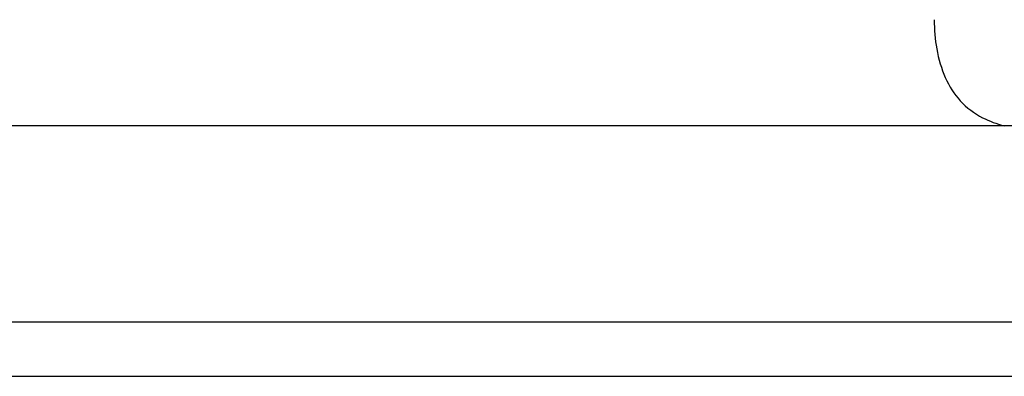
# Model space of a CAD drawing. Header units: millimetres. Extents: x 294 to 528, y 79 to 161.
# Tile 35 of 52: x 471.27 to 484.26, y 93.89 to 98.59. Entities that reach past the tile are written whole.
import ezdxf

# ---------------------------------------------------------------- set-up
doc = ezdxf.new("R2010")
doc.units = ezdxf.units.MM
doc.header["$LTSCALE"] = 0.1
doc.layers.add('2', color=7, linetype='CONTINUOUS')

msp = doc.modelspace()

# ---------------------------------------------------------------- linework, layer by layer
at = {"layer": '2', "color": 0, "linetype": 'Continuous'}
for p, q in [((491.024, 97.186), (451.524, 97.186)), ((528.474, 94.601), (408.248, 94.601)), ((528.474, 93.886), (389.074, 93.886))]:
    msp.add_line(p, q, dxfattribs=at)
msp.add_open_spline([(483.335, 98.586), (483.335, 98.457), (483.346, 98.326), (483.392, 98.068), (483.43, 97.939), (483.532, 97.708), (483.599, 97.605), (483.762, 97.426), (483.863, 97.351), (484.062, 97.249), (484.158, 97.214), (484.259, 97.186)], degree=3, knots=[0, 0, 0, 0, 0.185476, 0.185476, 0.387544, 0.387544, 0.594817, 0.594817, 0.819708, 0.819708, 1, 1, 1, 1], dxfattribs=at)
msp.add_open_spline([(484.259, 97.186), (458.29, 97.186)], degree=1, dxfattribs=at)

doc.saveas('drawing.dxf')
